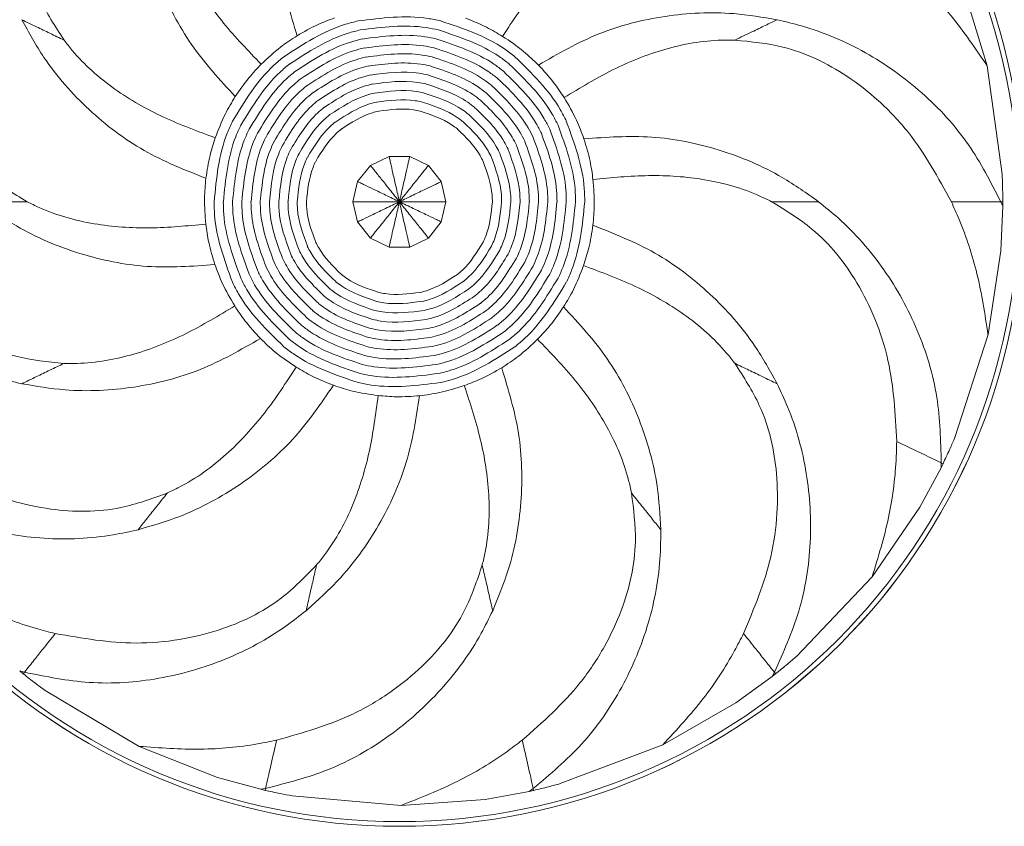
# Model space of a CAD drawing. Header units: millimetres. Extents: x -453 to 1924, y -67 to 428.
# Tile 30 of 88: x 97 to 140, y 373 to 408. Entities that reach past the tile are written whole.
import ezdxf

# ---------------------------------------------------------------- set-up
doc = ezdxf.new("R2010")
doc.units = ezdxf.units.MM

# ---------------------------------------------------------------- blocks, each defined once
blk = doc.blocks.new('Drawing View1')
at = {"color": 7, "linetype": 'Continuous', "lineweight": 18}
for p, q in [((225.86, 33.438), (224.775, 36.987)), ((226.516, 28.666), (225.861, 33.438)), ((198.725, 29.057), (198.159, 28.345)), ((199.545, 29.452), (198.726, 29.056)), ((200.455, 29.452), (199.545, 29.451)), ((201.275, 29.057), (200.455, 29.451)), ((201.842, 28.345), (201.274, 29.056)), ((198.158, 28.345), (197.956, 27.458)), ((202.045, 27.458), (201.841, 28.345)), ((197.955, 27.458), (198.159, 26.571)), ((201.842, 26.571), (202.044, 27.458)), ((226.457, 27.458), (226.543, 27.458)), ((226.542, 27.258), (226.457, 27.458)), ((226.542, 27.258), (226.543, 27.458)), ((226.542, 27.258), (226.456, 25.294)), ((198.158, 26.571), (198.726, 25.86)), ((201.275, 25.859), (201.841, 26.571)), ((198.725, 25.859), (199.545, 25.465)), ((200.455, 25.464), (201.274, 25.86)), ((199.545, 25.464), (200.455, 25.465)), ((225.894, 21.625), (226.456, 25.294)), ((224.414, 17.042), (225.894, 21.625)), ((223.827, 15.762), (222.897, 14.029)), ((223.827, 15.762), (223.836, 15.979)), ((223.827, 15.762), (223.914, 15.941)), ((223.836, 15.979), (223.914, 15.941)), ((220.799, 10.968), (222.897, 14.029)), ((217.477, 7.481), (220.799, 10.968)), ((183.295, 6.831), (183.505, 6.773)), ((183.295, 6.831), (183.451, 6.706)), ((183.451, 6.706), (183.505, 6.773)), ((216.393, 6.582), (214.803, 5.424)), ((216.393, 6.582), (216.495, 6.773)), ((216.393, 6.582), (216.549, 6.706)), ((216.549, 6.706), (216.495, 6.773)), ((184.413, 5.974), (188.551, 3.511)), ((211.584, 3.577), (214.803, 5.424)), ((188.552, 3.511), (192.003, 2.147)), ((207.078, 1.876), (211.585, 3.576)), ((193.899, 1.626), (192.003, 2.147)), ((193.899, 1.626), (194.113, 1.665)), ((193.899, 1.626), (194.094, 1.58)), ((194.113, 1.665), (194.094, 1.581)), ((195.278, 1.338), (200.076, 0.915)), ((205.711, 1.537), (203.777, 1.183)), ((205.711, 1.537), (205.887, 1.665)), ((205.711, 1.537), (205.906, 1.58)), ((205.887, 1.665), (205.906, 1.581)), ((200.076, 0.915), (203.777, 1.183))]:
    blk.add_line(p, q, dxfattribs=at)
for radius in [27.458, 27.457, 27.249]:
    blk.add_circle((200, 27.458), radius, dxfattribs=at)
for points, knots in [([(184.861, 46.442), (184.397, 45.336), (183.683, 43.633), (183.35, 41.221), (183.372, 38.966), (183.897, 36.643), (184.855, 35.165), (185.245, 34.562)], [0, 0, 0, 0, 0.286419, 0.440929, 0.581938, 0.829503, 1, 1, 1, 1]), ([(195.896, 45.438), (195.651, 44.844), (195.019, 43.314), (194.56, 40.672), (194.626, 37.614), (195.209, 35.71), (195.5, 34.758)], [0, 0, 0, 0, 0.174623, 0.449768, 0.72491, 1, 1, 1, 1]), ([(188.501, 41.877), (188.538, 41.235), (188.633, 39.582), (189.365, 37.003), (190.751, 34.277), (192.103, 32.814), (192.778, 32.083)], [0, 0, 0, 0, 0.174623, 0.449768, 0.72491, 1, 1, 1, 1]), ([(189.789, 40.261), (189.83, 40.072), (190.051, 39.067), (190.782, 37.34), (192.207, 35.281), (193.353, 34.093), (193.922, 33.503)], [0, 0, 0, 0, 0.073293, 0.391157, 0.697324, 1, 1, 1, 1]), ([(210.209, 40.262), (210.035, 40.18), (209.104, 39.741), (207.583, 38.644), (205.893, 36.797), (204.99, 35.415), (204.541, 34.728)], [0, 0, 0, 0, 0.073293, 0.391157, 0.697324, 1, 1, 1, 1]), ([(178.123, 37.993), (178.185, 36.795), (178.28, 34.952), (179.027, 32.634), (180.026, 30.612), (181.507, 28.746), (183.011, 27.83), (183.624, 27.457)], [0, 0, 0, 0, 0.286419, 0.440929, 0.581938, 0.829503, 1, 1, 1, 1]), ([(225.857, 33.437), (225.348, 34.184), (224.364, 35.625), (222.951, 37.09), (222.093, 37.811), (221.877, 37.993)], [0, 0, 0, 0, 0.4455721, 0.8600095, 1, 1, 1, 1]), ([(195.5, 34.758), (195.795, 34.927), (196.324, 35.231), (196.894, 35.446), (197.147, 35.541)], [0, 0, 0, 0, 0.556807, 1, 1, 1, 1]), ([(198.186, 35.404), (199.213, 35.536), (200.434, 35.693), (201.625, 35.447), (201.815, 35.408)], [0, 0, 0, 0, 0.841056, 1, 1, 1, 1]), ([(202.902, 35.528), (203.218, 35.403), (203.785, 35.178), (204.308, 34.867), (204.541, 34.728)], [0, 0, 0, 0, 0.5568074, 1, 1, 1, 1]), ([(216.616, 35.46), (215.982, 35.567), (214.35, 35.842), (211.672, 35.702), (208.706, 34.958), (206.979, 33.965), (206.116, 33.469)], [0, 0, 0, 0, 0.174623, 0.449768, 0.72491, 1, 1, 1, 1]), ([(183.384, 35.46), (183.696, 34.898), (184.498, 33.45), (186.277, 31.444), (188.709, 29.588), (190.561, 28.857), (191.487, 28.491)], [0, 0, 0, 0, 0.174623, 0.449768, 0.72491, 1, 1, 1, 1]), ([(183.384, 35.46), (183.596, 35.358), (183.984, 35.171), (184.615, 34.867), (185.039, 34.663), (185.249, 34.562)], [0, 0, 0, 0, 0.379847, 0.692841, 1, 1, 1, 1]), ([(194.919, 33.83), (195.786, 34.395), (196.818, 35.066), (197.998, 35.361), (198.185, 35.408)], [0, 0, 0, 0, 0.841056, 1, 1, 1, 1]), ([(198.277, 35.008), (199.253, 35.133), (200.413, 35.283), (201.544, 35.049), (201.724, 35.012)], [0, 0, 0, 0, 0.841056, 1, 1, 1, 1]), ([(201.814, 35.404), (202.796, 35.077), (203.964, 34.689), (204.931, 33.951), (205.084, 33.833)], [0, 0, 0, 0, 0.841056, 1, 1, 1, 1]), ([(214.751, 34.562), (215.008, 34.686), (215.479, 34.912), (216.099, 35.211), (216.444, 35.377), (216.616, 35.46)], [0, 0, 0, 0, 0.377689, 0.690658, 1, 1, 1, 1]), ([(226.457, 27.458), (226.015, 28.318), (225.098, 30.102), (223.047, 32.327), (220.552, 34.104), (218.323, 35.055), (216.977, 35.374), (216.616, 35.46)], [0, 0, 0, 0, 0.216499, 0.4491823, 0.6818988, 0.9146518, 1, 1, 1, 1]), ([(193.922, 33.503), (194.198, 33.764), (194.689, 34.227), (195.254, 34.597), (195.5, 34.758)], [0, 0, 0, 0, 0.563133, 1, 1, 1, 1]), ([(195.172, 33.512), (195.996, 34.049), (196.977, 34.687), (198.098, 34.967), (198.276, 35.012)], [0, 0, 0, 0, 0.841056, 1, 1, 1, 1]), ([(198.367, 34.612), (199.292, 34.731), (200.391, 34.872), (201.463, 34.651), (201.634, 34.615)], [0, 0, 0, 0, 0.841056, 1, 1, 1, 1]), ([(201.723, 35.008), (202.657, 34.697), (203.767, 34.329), (204.685, 33.627), (204.831, 33.516)], [0, 0, 0, 0, 0.841056, 1, 1, 1, 1]), ([(204.541, 34.728), (204.857, 34.517), (205.418, 34.142), (205.904, 33.674), (206.116, 33.469)], [0, 0, 0, 0, 0.563133, 1, 1, 1, 1]), ([(185.245, 34.562), (185.364, 34.41), (185.999, 33.6), (187.407, 32.362), (189.584, 31.125), (191.132, 30.552), (191.901, 30.267)], [0, 0, 0, 0, 0.073293, 0.391157, 0.697324, 1, 1, 1, 1]), ([(195.425, 33.195), (196.206, 33.703), (197.136, 34.308), (198.198, 34.573), (198.366, 34.615)], [0, 0, 0, 0, 0.841056, 1, 1, 1, 1]), ([(195.678, 32.877), (196.417, 33.357), (197.294, 33.928), (198.297, 34.179), (198.457, 34.219)], [0, 0, 0, 0, 0.841056, 1, 1, 1, 1]), ([(198.458, 34.216), (199.331, 34.328), (200.369, 34.462), (201.382, 34.252), (201.543, 34.219)], [0, 0, 0, 0, 0.841056, 1, 1, 1, 1]), ([(201.633, 34.612), (202.517, 34.318), (203.569, 33.968), (204.439, 33.304), (204.577, 33.198)], [0, 0, 0, 0, 0.841056, 1, 1, 1, 1]), ([(214.754, 34.564), (214.561, 34.566), (213.532, 34.575), (211.686, 34.246), (209.361, 33.315), (207.948, 32.462), (207.245, 32.038)], [0, 0, 0, 0, 0.073293, 0.391157, 0.697324, 1, 1, 1, 1]), ([(224.281, 27.458), (223.706, 28.51), (222.82, 30.13), (221.142, 31.894), (219.364, 33.283), (217.221, 34.321), (215.468, 34.494), (214.754, 34.564)], [0, 0, 0, 0, 0.286419, 0.440929, 0.581938, 0.829503, 1, 1, 1, 1]), ([(192.657, 30.994), (193.194, 31.88), (193.832, 32.932), (194.767, 33.71), (194.916, 33.833)], [0, 0, 0, 0, 0.841056, 1, 1, 1, 1]), ([(195.932, 32.56), (196.627, 33.012), (197.453, 33.549), (198.397, 33.785), (198.547, 33.823)], [0, 0, 0, 0, 0.841056, 1, 1, 1, 1]), ([(198.548, 33.82), (199.37, 33.925), (200.348, 34.051), (201.301, 33.854), (201.453, 33.823)], [0, 0, 0, 0, 0.8410559, 1, 1, 1, 1]), ([(201.452, 33.82), (202.239, 33.558), (203.174, 33.247), (203.948, 32.656), (204.071, 32.562)], [0, 0, 0, 0, 0.841056, 1, 1, 1, 1]), ([(201.542, 34.216), (202.378, 33.938), (203.372, 33.608), (204.193, 32.98), (204.324, 32.88)], [0, 0, 0, 0, 0.841056, 1, 1, 1, 1]), ([(205.081, 33.83), (205.825, 33.109), (206.709, 32.253), (207.259, 31.168), (207.347, 30.996)], [0, 0, 0, 0, 0.841056, 1, 1, 1, 1]), ([(192.778, 32.083), (192.97, 32.363), (193.315, 32.866), (193.736, 33.307), (193.922, 33.503)], [0, 0, 0, 0, 0.556807, 1, 1, 1, 1]), ([(193.023, 30.818), (193.533, 31.659), (194.14, 32.659), (195.028, 33.398), (195.169, 33.516)], [0, 0, 0, 0, 0.841056, 1, 1, 1, 1]), ([(196.185, 32.242), (196.837, 32.666), (197.611, 33.17), (198.497, 33.391), (198.638, 33.427)], [0, 0, 0, 0, 0.841056, 1, 1, 1, 1]), ([(198.638, 33.423), (199.409, 33.523), (200.326, 33.641), (201.22, 33.456), (201.362, 33.427)], [0, 0, 0, 0, 0.841056, 1, 1, 1, 1]), ([(201.362, 33.423), (202.099, 33.178), (202.976, 32.887), (203.702, 32.333), (203.817, 32.245)], [0, 0, 0, 0, 0.841056, 1, 1, 1, 1]), ([(204.828, 33.512), (205.535, 32.828), (206.375, 32.014), (206.898, 30.984), (206.981, 30.82)], [0, 0, 0, 0, 0.841056, 1, 1, 1, 1]), ([(206.116, 33.469), (206.346, 33.22), (206.76, 32.772), (207.096, 32.264), (207.245, 32.038)], [0, 0, 0, 0, 0.556807, 1, 1, 1, 1]), ([(193.389, 30.642), (193.873, 31.439), (194.447, 32.386), (195.289, 33.087), (195.423, 33.198)], [0, 0, 0, 0, 0.841056, 1, 1, 1, 1]), ([(196.438, 31.924), (197.047, 32.32), (197.77, 32.791), (198.597, 32.998), (198.728, 33.03)], [0, 0, 0, 0, 0.841056, 1, 1, 1, 1]), ([(198.729, 33.027), (199.449, 33.12), (200.305, 33.23), (201.139, 33.058), (201.272, 33.03)], [0, 0, 0, 0, 0.841056, 1, 1, 1, 1]), ([(201.271, 33.027), (201.96, 32.799), (202.779, 32.526), (203.456, 32.009), (203.564, 31.927)], [0, 0, 0, 0, 0.841056, 1, 1, 1, 1]), ([(204.575, 33.195), (205.244, 32.546), (206.04, 31.775), (206.536, 30.799), (206.614, 30.643)], [0, 0, 0, 0, 0.841056, 1, 1, 1, 1]), ([(193.755, 30.465), (194.212, 31.218), (194.755, 32.114), (195.55, 32.775), (195.676, 32.88)], [0, 0, 0, 0, 0.841056, 1, 1, 1, 1]), ([(194.121, 30.289), (194.551, 30.998), (195.062, 31.841), (195.811, 32.463), (195.929, 32.562)], [0, 0, 0, 0, 0.8410559, 1, 1, 1, 1]), ([(196.692, 31.607), (197.257, 31.974), (197.928, 32.411), (198.696, 32.604), (198.819, 32.634)], [0, 0, 0, 0, 0.841056, 1, 1, 1, 1]), ([(198.819, 32.631), (199.488, 32.717), (200.283, 32.82), (201.058, 32.66), (201.181, 32.634)], [0, 0, 0, 0, 0.841056, 1, 1, 1, 1]), ([(201.181, 32.631), (201.821, 32.419), (202.581, 32.166), (203.21, 31.685), (203.31, 31.609)], [0, 0, 0, 0, 0.841056, 1, 1, 1, 1]), ([(204.068, 32.56), (204.664, 31.983), (205.372, 31.297), (205.812, 30.429), (205.882, 30.291)], [0, 0, 0, 0, 0.841056, 1, 1, 1, 1]), ([(204.322, 32.877), (204.954, 32.264), (205.706, 31.536), (206.174, 30.614), (206.248, 30.467)], [0, 0, 0, 0, 0.841056, 1, 1, 1, 1]), ([(191.901, 30.267), (192.037, 30.622), (192.278, 31.253), (192.626, 31.83), (192.778, 32.083)], [0, 0, 0, 0, 0.563133, 1, 1, 1, 1]), ([(194.487, 30.113), (194.89, 30.778), (195.37, 31.568), (196.071, 32.152), (196.183, 32.245)], [0, 0, 0, 0, 0.841056, 1, 1, 1, 1]), ([(196.945, 31.289), (197.467, 31.629), (198.087, 32.032), (198.796, 32.21), (198.909, 32.238)], [0, 0, 0, 0, 0.841056, 1, 1, 1, 1]), ([(198.91, 32.235), (199.527, 32.315), (200.261, 32.409), (200.977, 32.261), (201.091, 32.238)], [0, 0, 0, 0, 0.841056, 1, 1, 1, 1]), ([(201.09, 32.235), (201.681, 32.039), (202.384, 31.806), (202.965, 31.362), (203.057, 31.291)], [0, 0, 0, 0, 0.841056, 1, 1, 1, 1]), ([(203.815, 32.242), (204.373, 31.701), (205.037, 31.058), (205.45, 30.244), (205.516, 30.114)], [0, 0, 0, 0, 0.841056, 1, 1, 1, 1]), ([(194.853, 29.937), (195.229, 30.557), (195.677, 31.295), (196.332, 31.84), (196.436, 31.927)], [0, 0, 0, 0, 0.841056, 1, 1, 1, 1]), ([(197.198, 30.972), (197.677, 31.283), (198.246, 31.653), (198.896, 31.816), (198.999, 31.842)], [0, 0, 0, 0, 0.841056, 1, 1, 1, 1]), ([(199, 31.839), (199.566, 31.912), (200.24, 31.999), (200.896, 31.863), (201.001, 31.842)], [0, 0, 0, 0, 0.841056, 1, 1, 1, 1]), ([(201, 31.839), (201.542, 31.659), (202.186, 31.445), (202.719, 31.038), (202.803, 30.973)], [0, 0, 0, 0, 0.841056, 1, 1, 1, 1]), ([(203.562, 31.924), (204.083, 31.419), (204.703, 30.819), (205.088, 30.059), (205.15, 29.938)], [0, 0, 0, 0, 0.841056, 1, 1, 1, 1]), ([(207.245, 32.038), (207.439, 31.711), (207.781, 31.129), (208.016, 30.497), (208.118, 30.221)], [0, 0, 0, 0, 0.563133, 1, 1, 1, 1]), ([(195.219, 29.76), (195.569, 30.337), (195.984, 31.022), (196.593, 31.528), (196.69, 31.609)], [0, 0, 0, 0, 0.841056, 1, 1, 1, 1]), ([(195.585, 29.584), (195.908, 30.116), (196.292, 30.749), (196.854, 31.217), (196.943, 31.291)], [0, 0, 0, 0, 0.841056, 1, 1, 1, 1]), ([(197.451, 30.654), (197.887, 30.937), (198.404, 31.274), (198.996, 31.422), (199.09, 31.445)], [0, 0, 0, 0, 0.841056, 1, 1, 1, 1]), ([(199.09, 31.443), (199.605, 31.509), (200.218, 31.588), (200.815, 31.465), (200.91, 31.445)], [0, 0, 0, 0, 0.841056, 1, 1, 1, 1]), ([(200.91, 31.443), (201.402, 31.279), (201.988, 31.085), (202.473, 30.714), (202.55, 30.656)], [0, 0, 0, 0, 0.841056, 1, 1, 1, 1]), ([(203.055, 31.289), (203.502, 30.856), (204.034, 30.341), (204.365, 29.689), (204.417, 29.585)], [0, 0, 0, 0, 0.841056, 1, 1, 1, 1]), ([(203.308, 31.607), (203.793, 31.138), (204.368, 30.58), (204.727, 29.874), (204.783, 29.762)], [0, 0, 0, 0, 0.841056, 1, 1, 1, 1]), ([(191.85, 27.458), (191.95, 28.489), (192.068, 29.714), (192.573, 30.82), (192.653, 30.996)], [0, 0, 0, 0, 0.841056, 1, 1, 1, 1]), ([(192.256, 27.458), (192.351, 28.437), (192.463, 29.602), (192.943, 30.653), (193.019, 30.82)], [0, 0, 0, 0, 0.841056, 1, 1, 1, 1]), ([(195.951, 29.408), (196.247, 29.896), (196.599, 30.476), (197.115, 30.905), (197.197, 30.973)], [0, 0, 0, 0, 0.841056, 1, 1, 1, 1]), ([(202.802, 30.972), (203.212, 30.574), (203.699, 30.102), (204.003, 29.504), (204.051, 29.409)], [0, 0, 0, 0, 0.841056, 1, 1, 1, 1]), ([(206.977, 30.818), (207.316, 29.895), (207.72, 28.797), (207.744, 27.642), (207.748, 27.458)], [0, 0, 0, 0, 0.841056, 1, 1, 1, 1]), ([(207.343, 30.994), (207.7, 30.022), (208.125, 28.867), (208.15, 27.651), (208.154, 27.458)], [0, 0, 0, 0, 0.841056, 1, 1, 1, 1]), ([(192.662, 27.458), (192.752, 28.386), (192.859, 29.489), (193.313, 30.485), (193.385, 30.643)], [0, 0, 0, 0, 0.841056, 1, 1, 1, 1]), ([(193.069, 27.458), (193.153, 28.335), (193.254, 29.377), (193.683, 30.317), (193.752, 30.467)], [0, 0, 0, 0, 0.841056, 1, 1, 1, 1]), ([(196.317, 29.232), (196.586, 29.676), (196.907, 30.204), (197.375, 30.594), (197.45, 30.656)], [0, 0, 0, 0, 0.841056, 1, 1, 1, 1]), ([(202.549, 30.654), (202.922, 30.293), (203.365, 29.863), (203.641, 29.319), (203.685, 29.233)], [0, 0, 0, 0, 0.841056, 1, 1, 1, 1]), ([(206.245, 30.465), (206.549, 29.639), (206.91, 28.656), (206.932, 27.622), (206.935, 27.458)], [0, 0, 0, 0, 0.841056, 1, 1, 1, 1]), ([(206.611, 30.642), (206.933, 29.767), (207.315, 28.726), (207.338, 27.632), (207.342, 27.458)], [0, 0, 0, 0, 0.841056, 1, 1, 1, 1]), ([(218.443, 27.458), (217.918, 27.829), (216.566, 28.785), (214.093, 29.821), (211.097, 30.438), (209.111, 30.293), (208.118, 30.221)], [0, 0, 0, 0, 0.174623, 0.449768, 0.72491, 1, 1, 1, 1]), ([(191.487, 28.491), (191.539, 28.827), (191.631, 29.43), (191.818, 30.01), (191.901, 30.267)], [0, 0, 0, 0, 0.556807, 1, 1, 1, 1]), ([(193.475, 27.458), (193.555, 28.283), (193.65, 29.264), (194.054, 30.15), (194.118, 30.291)], [0, 0, 0, 0, 0.8410559, 1, 1, 1, 1]), ([(193.881, 27.458), (193.956, 28.232), (194.045, 29.152), (194.424, 29.982), (194.484, 30.114)], [0, 0, 0, 0, 0.841056, 1, 1, 1, 1]), ([(194.287, 27.458), (194.357, 28.18), (194.44, 29.039), (194.794, 29.815), (194.85, 29.938)], [0, 0, 0, 0, 0.841056, 1, 1, 1, 1]), ([(205.147, 29.937), (205.397, 29.255), (205.695, 28.446), (205.713, 27.593), (205.716, 27.458)], [0, 0, 0, 0, 0.841056, 1, 1, 1, 1]), ([(205.513, 30.113), (205.781, 29.383), (206.1, 28.516), (206.119, 27.603), (206.122, 27.458)], [0, 0, 0, 0, 0.8410559, 1, 1, 1, 1]), ([(205.879, 30.289), (206.165, 29.511), (206.505, 28.586), (206.525, 27.613), (206.529, 27.458)], [0, 0, 0, 0, 0.841056, 1, 1, 1, 1]), ([(208.118, 30.221), (208.218, 29.896), (208.396, 29.313), (208.479, 28.709), (208.515, 28.441)], [0, 0, 0, 0, 0.556807, 1, 1, 1, 1]), ([(194.694, 27.458), (194.759, 28.129), (194.836, 28.927), (195.164, 29.647), (195.217, 29.762)], [0, 0, 0, 0, 0.841056, 1, 1, 1, 1]), ([(195.1, 27.458), (195.16, 28.078), (195.231, 28.814), (195.534, 29.48), (195.583, 29.585)], [0, 0, 0, 0, 0.841056, 1, 1, 1, 1]), ([(204.415, 29.584), (204.63, 29), (204.885, 28.305), (204.9, 27.574), (204.903, 27.458)], [0, 0, 0, 0, 0.841056, 1, 1, 1, 1]), ([(204.781, 29.76), (205.014, 29.128), (205.29, 28.375), (205.307, 27.584), (205.309, 27.458)], [0, 0, 0, 0, 0.841056, 1, 1, 1, 1]), ([(195.506, 27.458), (195.561, 28.026), (195.626, 28.702), (195.905, 29.312), (195.949, 29.409)], [0, 0, 0, 0, 0.841056, 1, 1, 1, 1]), ([(195.912, 27.458), (195.962, 27.975), (196.022, 28.59), (196.275, 29.144), (196.315, 29.233)], [0, 0, 0, 0, 0.841056, 1, 1, 1, 1]), ([(198.725, 29.057), (198.728, 29.053), (198.735, 29.045), (198.796, 28.967), (198.947, 28.779), (199.159, 28.512), (199.389, 28.224), (199.655, 27.891), (199.86, 27.634), (200, 27.458), (200, 27.458)], [0, 0, 0, 0, 0.052633, 0.118039, 0.225876, 0.449947, 0.581479, 0.712946, 0.999958, 1, 1, 1, 1]), ([(199.545, 29.452), (199.546, 29.447), (199.548, 29.437), (199.57, 29.34), (199.624, 29.105), (199.7, 28.772), (199.782, 28.413), (199.877, 27.998), (199.95, 27.678), (200, 27.458), (200, 27.458)], [0, 0, 0, 0, 0.052633, 0.118039, 0.225876, 0.449947, 0.581479, 0.712946, 0.999958, 1, 1, 1, 1]), ([(200.455, 29.452), (200.454, 29.447), (200.452, 29.437), (200.43, 29.34), (200.376, 29.105), (200.3, 28.772), (200.218, 28.413), (200.123, 27.998), (200.05, 27.678), (200, 27.458), (200, 27.458)], [0, 0, 0, 0, 0.052633, 0.118039, 0.225876, 0.449947, 0.581479, 0.712946, 0.999958, 1, 1, 1, 1]), ([(201.275, 29.057), (201.272, 29.053), (201.265, 29.045), (201.204, 28.967), (201.053, 28.779), (200.841, 28.512), (200.611, 28.224), (200.345, 27.891), (200.14, 27.634), (200, 27.458), (200, 27.458)], [0, 0, 0, 0, 0.052633, 0.118039, 0.225876, 0.449947, 0.581479, 0.712946, 0.999958, 1, 1, 1, 1]), ([(203.683, 29.232), (203.862, 28.744), (204.075, 28.165), (204.088, 27.555), (204.09, 27.458)], [0, 0, 0, 0, 0.841056, 1, 1, 1, 1]), ([(204.049, 29.408), (204.246, 28.872), (204.48, 28.235), (204.494, 27.565), (204.496, 27.458)], [0, 0, 0, 0, 0.841056, 1, 1, 1, 1]), ([(216.376, 27.459), (216.203, 27.544), (215.279, 27.999), (213.474, 28.504), (210.975, 28.673), (209.332, 28.518), (208.515, 28.441)], [0, 0, 0, 0, 0.073293, 0.391157, 0.697324, 1, 1, 1, 1]), ([(226.543, 27.458), (226.542, 27.684), (226.539, 28.087), (226.523, 28.489), (226.516, 28.666)], [0, 0, 0, 0, 0.559723, 1, 1, 1, 1]), ([(191.485, 26.475), (191.453, 26.854), (191.396, 27.526), (191.459, 28.198), (191.487, 28.491)], [0, 0, 0, 0, 0.563133, 1, 1, 1, 1]), ([(198.158, 28.345), (198.162, 28.343), (198.172, 28.339), (198.261, 28.296), (198.478, 28.191), (198.785, 28.043), (199.118, 27.883), (199.501, 27.698), (199.797, 27.556), (200, 27.458), (200, 27.458)], [0, 0, 0, 0, 0.052633, 0.118039, 0.225876, 0.449947, 0.581479, 0.712946, 0.999958, 1, 1, 1, 1]), ([(201.842, 28.345), (201.838, 28.343), (201.828, 28.339), (201.739, 28.296), (201.522, 28.191), (201.215, 28.043), (200.882, 27.883), (200.499, 27.698), (200.203, 27.556), (200, 27.458), (200, 27.458)], [0, 0, 0, 0, 0.052633, 0.118039, 0.225876, 0.449947, 0.581479, 0.712946, 0.999958, 1, 1, 1, 1]), ([(208.515, 28.441), (208.547, 28.062), (208.604, 27.39), (208.541, 26.718), (208.513, 26.425)], [0, 0, 0, 0, 0.563133, 1, 1, 1, 1]), ([(173.543, 27.458), (173.985, 26.598), (174.902, 24.814), (176.953, 22.589), (179.448, 20.812), (181.677, 19.861), (183.023, 19.542), (183.384, 19.456)], [0, 0, 0, 0, 0.216499, 0.4491823, 0.6818988, 0.9146518, 1, 1, 1, 1]), ([(175.719, 27.458), (176.294, 26.406), (177.18, 24.786), (178.858, 23.022), (180.636, 21.633), (182.779, 20.595), (184.532, 20.422), (185.246, 20.352)], [0, 0, 0, 0, 0.2864192, 0.4409287, 0.5819378, 0.8295033, 1, 1, 1, 1]), ([(181.557, 27.458), (182.082, 27.087), (183.434, 26.131), (185.907, 25.095), (188.903, 24.478), (190.889, 24.623), (191.882, 24.695)], [0, 0, 0, 0, 0.1746232, 0.4497682, 0.7249098, 1, 1, 1, 1]), ([(183.628, 27.458), (183.342, 27.458), (182.82, 27.458), (182.132, 27.458), (181.748, 27.458), (181.558, 27.458)], [0, 0, 0, 0, 0.3776885, 0.6906583, 1, 1, 1, 1]), ([(183.624, 27.457), (183.797, 27.372), (184.721, 26.917), (186.526, 26.412), (189.025, 26.243), (190.668, 26.398), (191.485, 26.475)], [0, 0, 0, 0, 0.073293, 0.391157, 0.697324, 1, 1, 1, 1]), ([(192.657, 23.922), (192.3, 24.894), (191.875, 26.049), (191.85, 27.265), (191.846, 27.458)], [0, 0, 0, 0, 0.841056, 1, 1, 1, 1]), ([(193.023, 24.098), (192.684, 25.021), (192.28, 26.119), (192.256, 27.274), (192.252, 27.458)], [0, 0, 0, 0, 0.841056, 1, 1, 1, 1]), ([(193.389, 24.274), (193.067, 25.149), (192.685, 26.19), (192.662, 27.284), (192.658, 27.458)], [0, 0, 0, 0, 0.841056, 1, 1, 1, 1]), ([(193.755, 24.451), (193.451, 25.277), (193.09, 26.26), (193.068, 27.294), (193.065, 27.458)], [0, 0, 0, 0, 0.841056, 1, 1, 1, 1]), ([(194.121, 24.627), (193.835, 25.405), (193.495, 26.33), (193.475, 27.303), (193.471, 27.458)], [0, 0, 0, 0, 0.841056, 1, 1, 1, 1]), ([(194.487, 24.803), (194.219, 25.533), (193.9, 26.4), (193.881, 27.313), (193.878, 27.458)], [0, 0, 0, 0, 0.841056, 1, 1, 1, 1]), ([(194.853, 24.979), (194.603, 25.661), (194.305, 26.47), (194.287, 27.323), (194.284, 27.458)], [0, 0, 0, 0, 0.841056, 1, 1, 1, 1]), ([(195.219, 25.156), (194.986, 25.788), (194.71, 26.541), (194.693, 27.332), (194.691, 27.458)], [0, 0, 0, 0, 0.841056, 1, 1, 1, 1]), ([(195.585, 25.332), (195.37, 25.916), (195.115, 26.611), (195.1, 27.342), (195.097, 27.458)], [0, 0, 0, 0, 0.841056, 1, 1, 1, 1]), ([(195.951, 25.508), (195.754, 26.044), (195.52, 26.681), (195.506, 27.351), (195.504, 27.458)], [0, 0, 0, 0, 0.841056, 1, 1, 1, 1]), ([(196.317, 25.684), (196.138, 26.172), (195.925, 26.751), (195.912, 27.361), (195.91, 27.458)], [0, 0, 0, 0, 0.841056, 1, 1, 1, 1]), ([(197.955, 27.458), (197.96, 27.458), (197.971, 27.458), (198.069, 27.458), (198.311, 27.458), (198.652, 27.458), (199.021, 27.458), (199.446, 27.458), (199.775, 27.458), (200, 27.458), (200, 27.458)], [0, 0, 0, 0, 0.052633, 0.118039, 0.225876, 0.449947, 0.581479, 0.712946, 0.999958, 1, 1, 1, 1]), ([(198.158, 26.571), (198.162, 26.573), (198.172, 26.577), (198.261, 26.62), (198.478, 26.725), (198.785, 26.873), (199.118, 27.033), (199.501, 27.218), (199.797, 27.36), (200, 27.458), (200, 27.458)], [0, 0, 0, 0, 0.052633, 0.118039, 0.225876, 0.449947, 0.581479, 0.712946, 0.999958, 1, 1, 1, 1]), ([(198.725, 25.859), (198.728, 25.863), (198.735, 25.871), (198.796, 25.949), (198.947, 26.137), (199.159, 26.404), (199.389, 26.692), (199.655, 27.025), (199.86, 27.282), (200, 27.458), (200, 27.458)], [0, 0, 0, 0, 0.052633, 0.118039, 0.225876, 0.449947, 0.581479, 0.712946, 0.999958, 1, 1, 1, 1]), ([(199.545, 25.464), (199.546, 25.469), (199.548, 25.479), (199.57, 25.576), (199.624, 25.811), (199.7, 26.144), (199.782, 26.503), (199.877, 26.918), (199.95, 27.239), (200, 27.458), (200, 27.458)], [0, 0, 0, 0, 0.052633, 0.118039, 0.225876, 0.449947, 0.581479, 0.712946, 0.999958, 1, 1, 1, 1]), ([(202.045, 27.458), (202.04, 27.458), (202.029, 27.458), (201.931, 27.458), (201.689, 27.458), (201.348, 27.458), (200.979, 27.458), (200.554, 27.458), (200.225, 27.458), (200, 27.458), (200, 27.458)], [0, 0, 0, 0, 0.052633, 0.118039, 0.225876, 0.449947, 0.581479, 0.712946, 0.999958, 1, 1, 1, 1]), ([(200.455, 25.464), (200.454, 25.469), (200.452, 25.479), (200.43, 25.576), (200.376, 25.811), (200.3, 26.144), (200.218, 26.503), (200.123, 26.918), (200.05, 27.239), (200, 27.458), (200, 27.458)], [0, 0, 0, 0, 0.0526328, 0.118039, 0.2258762, 0.4499472, 0.5814786, 0.7129465, 0.9999576, 1, 1, 1, 1]), ([(201.275, 25.859), (201.272, 25.863), (201.265, 25.871), (201.204, 25.949), (201.053, 26.137), (200.841, 26.404), (200.611, 26.692), (200.345, 27.025), (200.14, 27.282), (200, 27.458), (200, 27.458)], [0, 0, 0, 0, 0.052633, 0.118039, 0.225876, 0.449947, 0.581479, 0.712946, 0.999958, 1, 1, 1, 1]), ([(201.842, 26.571), (201.838, 26.573), (201.828, 26.577), (201.739, 26.62), (201.522, 26.725), (201.215, 26.873), (200.882, 27.033), (200.499, 27.218), (200.203, 27.36), (200, 27.458), (200, 27.458)], [0, 0, 0, 0, 0.052633, 0.118039, 0.225876, 0.449947, 0.581479, 0.712946, 0.999958, 1, 1, 1, 1]), ([(204.088, 27.458), (204.038, 26.941), (203.978, 26.326), (203.725, 25.772), (203.685, 25.683)], [0, 0, 0, 0, 0.841056, 1, 1, 1, 1]), ([(204.494, 27.458), (204.439, 26.89), (204.374, 26.214), (204.095, 25.604), (204.051, 25.507)], [0, 0, 0, 0, 0.841056, 1, 1, 1, 1]), ([(204.9, 27.458), (204.84, 26.838), (204.769, 26.102), (204.466, 25.436), (204.417, 25.331)], [0, 0, 0, 0, 0.841056, 1, 1, 1, 1]), ([(205.306, 27.458), (205.241, 26.787), (205.164, 25.989), (204.836, 25.269), (204.783, 25.154)], [0, 0, 0, 0, 0.841056, 1, 1, 1, 1]), ([(205.713, 27.458), (205.643, 26.736), (205.56, 25.877), (205.206, 25.101), (205.15, 24.978)], [0, 0, 0, 0, 0.841056, 1, 1, 1, 1]), ([(206.119, 27.458), (206.044, 26.684), (205.955, 25.764), (205.576, 24.934), (205.516, 24.802)], [0, 0, 0, 0, 0.841056, 1, 1, 1, 1]), ([(206.525, 27.458), (206.445, 26.633), (206.35, 25.652), (205.946, 24.766), (205.882, 24.625)], [0, 0, 0, 0, 0.841056, 1, 1, 1, 1]), ([(206.931, 27.458), (206.847, 26.582), (206.746, 25.539), (206.317, 24.599), (206.248, 24.449)], [0, 0, 0, 0, 0.841056, 1, 1, 1, 1]), ([(207.338, 27.458), (207.248, 26.53), (207.141, 25.427), (206.687, 24.431), (206.615, 24.273)], [0, 0, 0, 0, 0.841056, 1, 1, 1, 1]), ([(207.744, 27.458), (207.649, 26.479), (207.537, 25.314), (207.057, 24.263), (206.981, 24.096)], [0, 0, 0, 0, 0.841056, 1, 1, 1, 1]), ([(208.15, 27.458), (208.05, 26.427), (207.932, 25.202), (207.427, 24.096), (207.347, 23.92)], [0, 0, 0, 0, 0.841056, 1, 1, 1, 1]), ([(218.442, 27.458), (218.207, 27.458), (217.777, 27.458), (217.076, 27.458), (216.605, 27.458), (216.372, 27.458)], [0, 0, 0, 0, 0.379847, 0.692841, 1, 1, 1, 1]), ([(221.877, 16.923), (221.815, 18.121), (221.72, 19.964), (220.973, 22.282), (219.974, 24.304), (218.493, 26.17), (216.989, 27.086), (216.376, 27.459)], [0, 0, 0, 0, 0.286419, 0.440929, 0.581938, 0.829503, 1, 1, 1, 1]), ([(223.836, 15.979), (223.812, 16.946), (223.76, 18.951), (222.877, 21.845), (221.4, 24.529), (219.805, 26.353), (218.731, 27.224), (218.443, 27.458)], [0, 0, 0, 0, 0.216499, 0.4491823, 0.6818988, 0.9146518, 1, 1, 1, 1]), ([(226.457, 27.458), (226.284, 27.458), (225.782, 27.458), (225.106, 27.458), (224.553, 27.458), (224.28, 27.458)], [0, 0, 0, 0, 0.209595, 0.608385, 1, 1, 1, 1]), ([(225.891, 21.626), (225.756, 22.52), (225.495, 24.245), (224.857, 26.179), (224.397, 27.2), (224.281, 27.458)], [0, 0, 0, 0, 0.445572, 0.860009, 1, 1, 1, 1]), ([(191.882, 24.695), (191.782, 25.02), (191.604, 25.603), (191.521, 26.207), (191.485, 26.475)], [0, 0, 0, 0, 0.556807, 1, 1, 1, 1]), ([(208.513, 26.425), (208.461, 26.089), (208.369, 25.486), (208.182, 24.906), (208.099, 24.649)], [0, 0, 0, 0, 0.556807, 1, 1, 1, 1]), ([(216.616, 19.456), (216.304, 20.018), (215.502, 21.466), (213.723, 23.472), (211.291, 25.328), (209.439, 26.059), (208.513, 26.425)], [0, 0, 0, 0, 0.174623, 0.449768, 0.72491, 1, 1, 1, 1]), ([(197.451, 24.262), (197.078, 24.624), (196.635, 25.053), (196.359, 25.597), (196.315, 25.683)], [0, 0, 0, 0, 0.8410558, 1, 1, 1, 1]), ([(203.683, 25.684), (203.414, 25.24), (203.093, 24.712), (202.625, 24.322), (202.55, 24.26)], [0, 0, 0, 0, 0.841056, 1, 1, 1, 1]), ([(196.692, 23.309), (196.207, 23.778), (195.632, 24.336), (195.273, 25.042), (195.217, 25.154)], [0, 0, 0, 0, 0.841056, 1, 1, 1, 1]), ([(196.945, 23.627), (196.498, 24.06), (195.966, 24.575), (195.635, 25.227), (195.583, 25.331)], [0, 0, 0, 0, 0.841056, 1, 1, 1, 1]), ([(197.198, 23.945), (196.788, 24.342), (196.301, 24.814), (195.997, 25.412), (195.949, 25.507)], [0, 0, 0, 0, 0.841056, 1, 1, 1, 1]), ([(204.049, 25.508), (203.753, 25.02), (203.401, 24.44), (202.885, 24.011), (202.803, 23.943)], [0, 0, 0, 0, 0.841056, 1, 1, 1, 1]), ([(204.415, 25.332), (204.092, 24.8), (203.708, 24.167), (203.146, 23.699), (203.057, 23.625)], [0, 0, 0, 0, 0.841056, 1, 1, 1, 1]), ([(204.781, 25.156), (204.431, 24.579), (204.016, 23.894), (203.407, 23.388), (203.31, 23.307)], [0, 0, 0, 0, 0.841056, 1, 1, 1, 1]), ([(192.755, 22.878), (192.561, 23.205), (192.219, 23.787), (191.984, 24.419), (191.882, 24.695)], [0, 0, 0, 0, 0.563133, 1, 1, 1, 1]), ([(196.185, 22.674), (195.627, 23.215), (194.963, 23.858), (194.55, 24.672), (194.484, 24.802)], [0, 0, 0, 0, 0.8410559, 1, 1, 1, 1]), ([(196.438, 22.992), (195.917, 23.497), (195.297, 24.097), (194.912, 24.857), (194.85, 24.978)], [0, 0, 0, 0, 0.841056, 1, 1, 1, 1]), ([(205.147, 24.979), (204.771, 24.359), (204.323, 23.621), (203.668, 23.076), (203.564, 22.989)], [0, 0, 0, 0, 0.841056, 1, 1, 1, 1]), ([(205.513, 24.803), (205.11, 24.138), (204.63, 23.348), (203.929, 22.764), (203.817, 22.672)], [0, 0, 0, 0, 0.8410559, 1, 1, 1, 1]), ([(195.425, 21.721), (194.756, 22.37), (193.96, 23.141), (193.464, 24.117), (193.386, 24.273)], [0, 0, 0, 0, 0.841056, 1, 1, 1, 1]), ([(195.678, 22.039), (195.046, 22.652), (194.294, 23.38), (193.826, 24.302), (193.752, 24.449)], [0, 0, 0, 0, 0.841056, 1, 1, 1, 1]), ([(195.932, 22.356), (195.336, 22.933), (194.628, 23.619), (194.188, 24.487), (194.118, 24.625)], [0, 0, 0, 0, 0.841056, 1, 1, 1, 1]), ([(199.09, 23.473), (198.598, 23.637), (198.012, 23.831), (197.527, 24.202), (197.45, 24.26)], [0, 0, 0, 0, 0.841056, 1, 1, 1, 1]), ([(202.549, 24.262), (202.113, 23.979), (201.596, 23.642), (201.004, 23.494), (200.91, 23.471)], [0, 0, 0, 0, 0.841056, 1, 1, 1, 1]), ([(205.879, 24.627), (205.449, 23.918), (204.938, 23.075), (204.189, 22.453), (204.071, 22.354)], [0, 0, 0, 0, 0.841056, 1, 1, 1, 1]), ([(206.245, 24.451), (205.788, 23.698), (205.245, 22.802), (204.45, 22.141), (204.324, 22.036)], [0, 0, 0, 0, 0.841056, 1, 1, 1, 1]), ([(206.611, 24.274), (206.127, 23.477), (205.553, 22.53), (204.711, 21.829), (204.577, 21.718)], [0, 0, 0, 0, 0.841056, 1, 1, 1, 1]), ([(208.099, 24.649), (207.963, 24.294), (207.722, 23.663), (207.374, 23.086), (207.222, 22.833)], [0, 0, 0, 0, 0.563133, 1, 1, 1, 1]), ([(214.755, 20.354), (214.636, 20.506), (214.001, 21.316), (212.593, 22.554), (210.416, 23.791), (208.868, 24.364), (208.099, 24.649)], [0, 0, 0, 0, 0.073293, 0.391157, 0.697324, 1, 1, 1, 1]), ([(194.919, 21.086), (194.175, 21.807), (193.291, 22.663), (192.741, 23.748), (192.653, 23.92)], [0, 0, 0, 0, 0.841056, 1, 1, 1, 1]), ([(195.172, 21.404), (194.465, 22.088), (193.625, 22.902), (193.102, 23.933), (193.019, 24.096)], [0, 0, 0, 0, 0.841056, 1, 1, 1, 1]), ([(199, 23.077), (198.458, 23.257), (197.814, 23.471), (197.281, 23.878), (197.197, 23.943)], [0, 0, 0, 0, 0.841056, 1, 1, 1, 1]), ([(202.802, 23.945), (202.323, 23.633), (201.754, 23.263), (201.104, 23.1), (201.001, 23.074)], [0, 0, 0, 0, 0.841056, 1, 1, 1, 1]), ([(206.977, 24.098), (206.467, 23.257), (205.86, 22.257), (204.972, 21.518), (204.831, 21.4)], [0, 0, 0, 0, 0.841056, 1, 1, 1, 1]), ([(207.343, 23.922), (206.806, 23.037), (206.168, 21.984), (205.233, 21.206), (205.084, 21.083)], [0, 0, 0, 0, 0.841056, 1, 1, 1, 1]), ([(198.91, 22.681), (198.319, 22.877), (197.616, 23.11), (197.035, 23.554), (196.943, 23.625)], [0, 0, 0, 0, 0.841056, 1, 1, 1, 1]), ([(200.91, 23.473), (200.395, 23.407), (199.782, 23.328), (199.185, 23.451), (199.09, 23.471)], [0, 0, 0, 0, 0.8410558, 1, 1, 1, 1]), ([(203.055, 23.627), (202.533, 23.287), (201.913, 22.884), (201.204, 22.706), (201.091, 22.678)], [0, 0, 0, 0, 0.841056, 1, 1, 1, 1]), ([(198.729, 21.889), (198.04, 22.117), (197.221, 22.39), (196.544, 22.907), (196.436, 22.989)], [0, 0, 0, 0, 0.841056, 1, 1, 1, 1]), ([(198.819, 22.285), (198.179, 22.497), (197.419, 22.75), (196.79, 23.231), (196.69, 23.307)], [0, 0, 0, 0, 0.8410559, 1, 1, 1, 1]), ([(201, 23.077), (200.434, 23.004), (199.76, 22.917), (199.104, 23.053), (198.999, 23.074)], [0, 0, 0, 0, 0.841056, 1, 1, 1, 1]), ([(203.308, 23.309), (202.743, 22.942), (202.072, 22.505), (201.304, 22.312), (201.181, 22.282)], [0, 0, 0, 0, 0.841056, 1, 1, 1, 1]), ([(203.562, 22.992), (202.953, 22.596), (202.23, 22.125), (201.403, 21.918), (201.272, 21.886)], [0, 0, 0, 0, 0.841056, 1, 1, 1, 1]), ([(185.246, 20.352), (185.439, 20.35), (186.468, 20.341), (188.314, 20.67), (190.639, 21.601), (192.052, 22.454), (192.755, 22.878)], [0, 0, 0, 0, 0.073293, 0.391157, 0.697324, 1, 1, 1, 1]), ([(193.884, 21.447), (193.654, 21.696), (193.24, 22.144), (192.904, 22.652), (192.755, 22.878)], [0, 0, 0, 0, 0.556807, 1, 1, 1, 1]), ([(198.638, 21.493), (197.901, 21.738), (197.024, 22.029), (196.298, 22.583), (196.183, 22.671)], [0, 0, 0, 0, 0.841056, 1, 1, 1, 1]), ([(201.09, 22.681), (200.473, 22.601), (199.739, 22.507), (199.023, 22.655), (198.909, 22.678)], [0, 0, 0, 0, 0.841056, 1, 1, 1, 1]), ([(203.815, 22.674), (203.163, 22.25), (202.389, 21.746), (201.503, 21.525), (201.362, 21.489)], [0, 0, 0, 0, 0.841056, 1, 1, 1, 1]), ([(207.222, 22.833), (207.03, 22.553), (206.685, 22.05), (206.264, 21.609), (206.078, 21.413)], [0, 0, 0, 0, 0.556807, 1, 1, 1, 1]), ([(211.499, 13.039), (211.462, 13.681), (211.367, 15.334), (210.635, 17.913), (209.249, 20.64), (207.897, 22.102), (207.222, 22.833)], [0, 0, 0, 0, 0.174623, 0.449768, 0.72491, 1, 1, 1, 1]), ([(198.548, 21.096), (197.761, 21.358), (196.826, 21.669), (196.052, 22.26), (195.929, 22.354)], [0, 0, 0, 0, 0.8410559, 1, 1, 1, 1]), ([(201.181, 22.285), (200.512, 22.199), (199.717, 22.096), (198.942, 22.256), (198.819, 22.282)], [0, 0, 0, 0, 0.841056, 1, 1, 1, 1]), ([(204.068, 22.356), (203.373, 21.904), (202.547, 21.367), (201.603, 21.131), (201.453, 21.093)], [0, 0, 0, 0, 0.841056, 1, 1, 1, 1]), ([(198.367, 20.304), (197.483, 20.598), (196.431, 20.948), (195.561, 21.613), (195.423, 21.718)], [0, 0, 0, 0, 0.841056, 1, 1, 1, 1]), ([(198.458, 20.7), (197.622, 20.978), (196.628, 21.308), (195.807, 21.936), (195.676, 22.036)], [0, 0, 0, 0, 0.841056, 1, 1, 1, 1]), ([(201.271, 21.889), (200.551, 21.796), (199.695, 21.686), (198.861, 21.858), (198.728, 21.886)], [0, 0, 0, 0, 0.841056, 1, 1, 1, 1]), ([(204.322, 22.039), (203.583, 21.559), (202.706, 20.988), (201.703, 20.737), (201.543, 20.697)], [0, 0, 0, 0, 0.841056, 1, 1, 1, 1]), ([(204.575, 21.721), (203.794, 21.213), (202.864, 20.608), (201.802, 20.343), (201.634, 20.301)], [0, 0, 0, 0, 0.841056, 1, 1, 1, 1]), ([(183.384, 19.456), (184.018, 19.349), (185.65, 19.074), (188.328, 19.214), (191.294, 19.958), (193.021, 20.951), (193.884, 21.447)], [0, 0, 0, 0, 0.174623, 0.449768, 0.72491, 1, 1, 1, 1]), ([(195.459, 20.188), (195.143, 20.399), (194.582, 20.774), (194.096, 21.242), (193.884, 21.447)], [0, 0, 0, 0, 0.563133, 1, 1, 1, 1]), ([(198.277, 19.908), (197.343, 20.219), (196.233, 20.587), (195.315, 21.289), (195.169, 21.4)], [0, 0, 0, 0, 0.841056, 1, 1, 1, 1]), ([(201.362, 21.493), (200.591, 21.393), (199.674, 21.275), (198.78, 21.46), (198.638, 21.489)], [0, 0, 0, 0, 0.841056, 1, 1, 1, 1]), ([(204.828, 21.404), (204.004, 20.867), (203.023, 20.229), (201.902, 19.949), (201.724, 19.904)], [0, 0, 0, 0, 0.841056, 1, 1, 1, 1]), ([(206.078, 21.413), (205.802, 21.152), (205.311, 20.689), (204.746, 20.319), (204.5, 20.158)], [0, 0, 0, 0, 0.5631331, 1, 1, 1, 1]), ([(210.211, 14.655), (210.17, 14.844), (209.949, 15.849), (209.218, 17.576), (207.793, 19.635), (206.647, 20.823), (206.078, 21.413)], [0, 0, 0, 0, 0.073293, 0.391157, 0.697324, 1, 1, 1, 1]), ([(198.186, 19.512), (197.204, 19.839), (196.036, 20.227), (195.069, 20.965), (194.916, 21.083)], [0, 0, 0, 0, 0.841056, 1, 1, 1, 1]), ([(201.452, 21.096), (200.63, 20.991), (199.652, 20.865), (198.699, 21.062), (198.547, 21.093)], [0, 0, 0, 0, 0.841056, 1, 1, 1, 1]), ([(205.081, 21.086), (204.214, 20.521), (203.182, 19.85), (202.002, 19.555), (201.815, 19.508)], [0, 0, 0, 0, 0.841056, 1, 1, 1, 1]), ([(201.542, 20.7), (200.669, 20.588), (199.631, 20.454), (198.618, 20.664), (198.457, 20.697)], [0, 0, 0, 0, 0.841056, 1, 1, 1, 1]), ([(183.384, 19.456), (183.596, 19.558), (183.984, 19.745), (184.615, 20.049), (185.039, 20.253), (185.249, 20.354)], [0, 0, 0, 0, 0.379847, 0.692841, 1, 1, 1, 1]), ([(189.791, 14.654), (189.965, 14.736), (190.896, 15.175), (192.417, 16.272), (194.107, 18.119), (195.01, 19.501), (195.459, 20.188)], [0, 0, 0, 0, 0.073293, 0.391157, 0.697324, 1, 1, 1, 1]), ([(197.098, 19.388), (196.782, 19.513), (196.215, 19.738), (195.692, 20.049), (195.459, 20.188)], [0, 0, 0, 0, 0.556807, 1, 1, 1, 1]), ([(201.633, 20.304), (200.708, 20.185), (199.609, 20.044), (198.537, 20.265), (198.366, 20.301)], [0, 0, 0, 0, 0.841056, 1, 1, 1, 1]), ([(204.5, 20.158), (204.205, 19.989), (203.676, 19.685), (203.106, 19.47), (202.853, 19.375)], [0, 0, 0, 0, 0.5568074, 1, 1, 1, 1]), ([(204.104, 9.478), (204.349, 10.072), (204.981, 11.602), (205.44, 14.244), (205.374, 17.302), (204.791, 19.206), (204.5, 20.158)], [0, 0, 0, 0, 0.174623, 0.449768, 0.72491, 1, 1, 1, 1]), ([(216.616, 19.456), (216.404, 19.558), (216.016, 19.745), (215.385, 20.049), (214.961, 20.253), (214.751, 20.354)], [0, 0, 0, 0, 0.3798467, 0.6928405, 1, 1, 1, 1]), ([(215.139, 8.474), (215.603, 9.58), (216.317, 11.283), (216.65, 13.695), (216.628, 15.95), (216.103, 18.274), (215.145, 19.751), (214.755, 20.354)], [0, 0, 0, 0, 0.286419, 0.440929, 0.581938, 0.829503, 1, 1, 1, 1]), ([(201.814, 19.512), (200.787, 19.38), (199.566, 19.223), (198.375, 19.469), (198.185, 19.508)], [0, 0, 0, 0, 0.841056, 1, 1, 1, 1]), ([(201.723, 19.908), (200.747, 19.783), (199.587, 19.633), (198.456, 19.867), (198.276, 19.904)], [0, 0, 0, 0, 0.841056, 1, 1, 1, 1]), ([(188.501, 13.039), (189.119, 13.218), (190.709, 13.678), (193.061, 14.966), (195.41, 16.924), (196.536, 18.567), (197.098, 19.388)], [0, 0, 0, 0, 0.174623, 0.449768, 0.72491, 1, 1, 1, 1]), ([(199.064, 18.937), (198.687, 18.991), (198.019, 19.085), (197.378, 19.296), (197.098, 19.388)], [0, 0, 0, 0, 0.563133, 1, 1, 1, 1]), ([(202.853, 19.375), (202.491, 19.26), (201.848, 19.055), (201.179, 18.967), (200.887, 18.929)], [0, 0, 0, 0, 0.563133, 1, 1, 1, 1]), ([(203.645, 11.493), (203.69, 11.68), (203.927, 12.682), (204.018, 14.555), (203.627, 17.028), (203.11, 18.596), (202.853, 19.375)], [0, 0, 0, 0, 0.073293, 0.391157, 0.697324, 1, 1, 1, 1]), ([(216.495, 6.773), (216.892, 7.655), (217.716, 9.484), (218.176, 12.475), (218.01, 15.534), (217.364, 17.869), (216.774, 19.12), (216.616, 19.456)], [0, 0, 0, 0, 0.216499, 0.449182, 0.681899, 0.914652, 1, 1, 1, 1]), ([(195.896, 9.478), (196.375, 9.907), (197.608, 11.012), (199.168, 13.192), (200.436, 15.976), (200.736, 17.944), (200.887, 18.929)], [0, 0, 0, 0, 0.174623, 0.449768, 0.72491, 1, 1, 1, 1]), ([(196.357, 11.492), (196.479, 11.642), (197.127, 12.441), (198.021, 14.089), (198.742, 16.487), (198.957, 18.124), (199.064, 18.937)], [0, 0, 0, 0, 0.073293, 0.391157, 0.697324, 1, 1, 1, 1]), ([(200.887, 18.929), (200.548, 18.904), (199.94, 18.86), (199.333, 18.914), (199.064, 18.937)], [0, 0, 0, 0, 0.556807, 1, 1, 1, 1]), ([(178.123, 16.923), (179.098, 16.224), (180.599, 15.149), (182.877, 14.288), (185.081, 13.808), (187.463, 13.803), (189.116, 14.407), (189.791, 14.654)], [0, 0, 0, 0, 0.286419, 0.440929, 0.581938, 0.829503, 1, 1, 1, 1]), ([(220.796, 10.97), (221.063, 11.834), (221.576, 13.502), (221.841, 15.52), (221.869, 16.64), (221.877, 16.923)], [0, 0, 0, 0, 0.445572, 0.860009, 1, 1, 1, 1]), ([(223.836, 15.979), (223.681, 16.054), (223.229, 16.272), (222.619, 16.565), (222.122, 16.805), (221.875, 16.924)], [0, 0, 0, 0, 0.209595, 0.608385, 1, 1, 1, 1]), ([(223.914, 15.941), (224.011, 16.145), (224.183, 16.51), (224.344, 16.879), (224.414, 17.042)], [0, 0, 0, 0, 0.559723, 1, 1, 1, 1]), ([(176.164, 15.979), (176.935, 15.396), (178.535, 14.186), (181.348, 13.072), (184.367, 12.553), (186.788, 12.663), (188.139, 12.96), (188.501, 13.039)], [0, 0, 0, 0, 0.216499, 0.449182, 0.681899, 0.914652, 1, 1, 1, 1]), ([(189.792, 14.658), (189.614, 14.435), (189.288, 14.026), (188.859, 13.488), (188.62, 13.188), (188.501, 13.039)], [0, 0, 0, 0, 0.377689, 0.690658, 1, 1, 1, 1]), ([(205.403, 3.786), (206.301, 4.581), (207.683, 5.805), (209.03, 7.833), (209.988, 9.875), (210.523, 12.196), (210.302, 13.943), (210.211, 14.655)], [0, 0, 0, 0, 0.286419, 0.440929, 0.581938, 0.829503, 1, 1, 1, 1]), ([(210.208, 14.658), (210.386, 14.435), (210.712, 14.026), (211.141, 13.488), (211.38, 13.188), (211.499, 13.039)], [0, 0, 0, 0, 0.377689, 0.690658, 1, 1, 1, 1]), ([(205.887, 1.665), (206.627, 2.287), (208.163, 3.578), (209.875, 6.072), (211.052, 8.901), (211.484, 11.285), (211.496, 12.668), (211.499, 13.039)], [0, 0, 0, 0, 0.216499, 0.4491823, 0.6818988, 0.9146518, 1, 1, 1, 1]), ([(184.861, 8.474), (186.042, 8.268), (187.861, 7.951), (190.287, 8.162), (192.481, 8.687), (194.629, 9.715), (195.857, 10.978), (196.357, 11.492)], [0, 0, 0, 0, 0.286419, 0.440929, 0.581938, 0.829503, 1, 1, 1, 1]), ([(194.597, 3.786), (195.751, 4.112), (197.527, 4.616), (199.621, 5.859), (201.37, 7.283), (202.859, 9.142), (203.417, 10.812), (203.645, 11.493)], [0, 0, 0, 0, 0.286419, 0.440929, 0.581938, 0.829503, 1, 1, 1, 1]), ([(195.896, 9.478), (195.949, 9.708), (196.044, 10.127), (196.2, 10.81), (196.305, 11.269), (196.357, 11.496)], [0, 0, 0, 0, 0.379847, 0.692841, 1, 1, 1, 1]), ([(204.104, 9.478), (204.051, 9.708), (203.956, 10.127), (203.8, 10.81), (203.695, 11.269), (203.643, 11.496)], [0, 0, 0, 0, 0.379847, 0.692841, 1, 1, 1, 1]), ([(179.298, 10.852), (180.081, 10.4), (181.592, 9.528), (183.501, 8.821), (184.587, 8.544), (184.861, 8.474)], [0, 0, 0, 0, 0.445572, 0.860009, 1, 1, 1, 1]), ([(183.505, 6.773), (184.452, 6.583), (186.419, 6.187), (189.437, 6.404), (192.382, 7.247), (194.516, 8.396), (195.604, 9.249), (195.896, 9.478)], [0, 0, 0, 0, 0.216499, 0.449182, 0.681899, 0.914652, 1, 1, 1, 1]), ([(194.113, 1.665), (195.05, 1.904), (196.993, 2.401), (199.618, 3.906), (201.906, 5.943), (203.33, 7.904), (203.94, 9.145), (204.104, 9.478)], [0, 0, 0, 0, 0.216499, 0.4491823, 0.6818988, 0.9146518, 1, 1, 1, 1]), ([(184.862, 8.475), (184.681, 8.249), (184.373, 7.862), (183.948, 7.329), (183.652, 6.959), (183.505, 6.773)], [0, 0, 0, 0, 0.415711, 0.708053, 1, 1, 1, 1]), ([(211.583, 3.58), (212.198, 4.243), (213.384, 5.522), (214.498, 7.226), (215.01, 8.223), (215.139, 8.474)], [0, 0, 0, 0, 0.445572, 0.860009, 1, 1, 1, 1]), ([(215.138, 8.475), (215.319, 8.249), (215.627, 7.862), (216.052, 7.329), (216.348, 6.959), (216.495, 6.773)], [0, 0, 0, 0, 0.415711, 0.708053, 1, 1, 1, 1]), ([(216.549, 6.706), (216.725, 6.848), (217.038, 7.101), (217.343, 7.365), (217.477, 7.481)], [0, 0, 0, 0, 0.559723, 1, 1, 1, 1]), ([(183.451, 6.706), (183.628, 6.566), (183.945, 6.317), (184.269, 6.079), (184.412, 5.974)], [0, 0, 0, 0, 0.559723, 1, 1, 1, 1]), ([(188.553, 3.514), (189.455, 3.447), (191.195, 3.317), (193.221, 3.508), (194.32, 3.73), (194.597, 3.786)], [0, 0, 0, 0, 0.445572, 0.860009, 1, 1, 1, 1]), ([(194.113, 1.665), (194.151, 1.833), (194.263, 2.322), (194.413, 2.982), (194.536, 3.52), (194.597, 3.787)], [0, 0, 0, 0, 0.209595, 0.608385, 1, 1, 1, 1]), ([(200.076, 0.919), (200.917, 1.249), (202.541, 1.887), (204.284, 2.939), (205.178, 3.615), (205.403, 3.786)], [0, 0, 0, 0, 0.445572, 0.860009, 1, 1, 1, 1]), ([(205.887, 1.665), (205.849, 1.833), (205.737, 2.322), (205.587, 2.982), (205.464, 3.52), (205.403, 3.787)], [0, 0, 0, 0, 0.209595, 0.6083847, 1, 1, 1, 1]), ([(205.906, 1.581), (206.126, 1.632), (206.518, 1.724), (206.907, 1.83), (207.079, 1.876)], [0, 0, 0, 0, 0.559723, 1, 1, 1, 1]), ([(194.094, 1.581), (194.314, 1.532), (194.707, 1.445), (195.103, 1.371), (195.278, 1.338)], [0, 0, 0, 0, 0.559723, 1, 1, 1, 1])]:
    blk.add_open_spline(points, degree=3, knots=knots, dxfattribs=at)

msp = doc.modelspace()

# ---------------------------------------------------------------- block references
at = {"color": 7, "linetype": 'Continuous', "lineweight": 18}
msp.add_blockref('Drawing View1', (-86.291, 372.684), dxfattribs=at)

doc.saveas('drawing.dxf')
